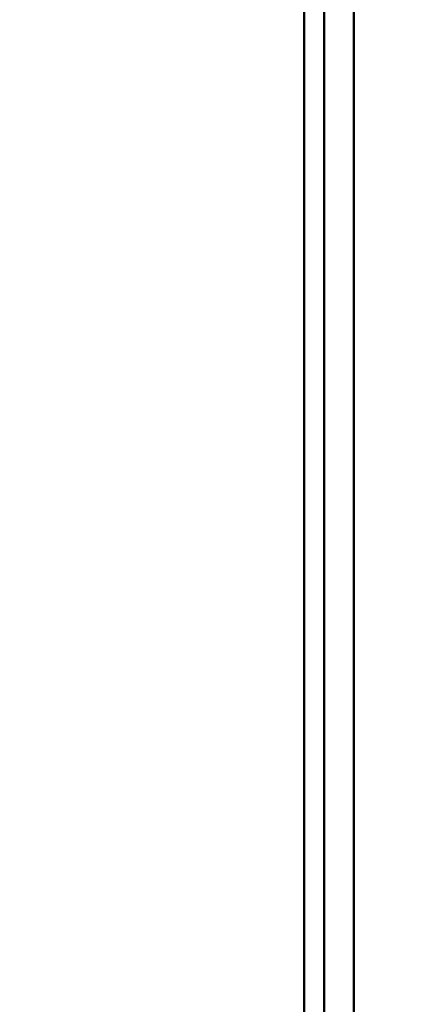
# Model space of a CAD drawing. Header units: millimetres. Extents: x 0 to 420, y 0 to 297.
# Tile 6 of 8: x 178 to 218, y 104 to 204. Entities that reach past the tile are written whole.
import ezdxf

# ---------------------------------------------------------------- set-up
doc = ezdxf.new("R2010")
doc.units = ezdxf.units.MM
doc.linetypes.add('K5LT_BASIC', pattern=[0])
doc.linetypes.add('K5LT_THIN', pattern=[0])
doc.layers.add('Системный слой', color=7, linetype='Continuous')
doc.styles.add('KDIMTEXTSTYLE', font='GOST_AU.SHX', dxfattribs={"width": 0.96, "oblique": 15, "height": 5})
doc.dimstyles.new('KDIMSTYLE (0.10)', dxfattribs={"dimtxt": 5, "dimasz": 1, "dimexe": 2, "dimexo": 0, "dimgap": 1, "dimtad": 1, "dimlfac": 10, "dimtxsty": 'KDIMTEXTSTYLE', "dimsah": 1, "dimcen": 0, "dimdle": 1, "dimadec": 0, "dimazin": 0, "dimtfac": 0.667, "dimtmove": 0, "dimatfit": 3, "dimfxl": 1, "dimtvp": 1, "dimtolj": 1, "dimtzin": 0, "dimarcsym": 0})

# ---------------------------------------------------------------- blocks, each defined once
blk = doc.blocks.new('KDIMARROW_03')
at = {"layer": 'Системный слой', "color": 0, "linetype": 'K5LT_THIN', "lineweight": 18}
for p, q in [((-1.061, -1.061), (1.061, 1.061)), ((0, 0), (-1, 0)), ((0, 0), (2, 0))]:
    blk.add_line(p, q, dxfattribs=at)

msp = doc.modelspace()

# ---------------------------------------------------------------- linework, layer by layer
at = {"layer": 'Системный слой', "color": 7, "linetype": 'K5LT_BASIC', "lineweight": 50}
for p, q in [((211.5356, 252.5958), (211.5356, 92.5958)), ((208.5356, 248.5958), (208.5356, 95.374)), ((206.5356, 96.374), (206.5356, 247.5958))]:
    msp.add_line(p, q, dxfattribs=at)

# ---------------------------------------------------------------- dimensions: what is measured, and where the dimension line sits
at = {"layer": 'Системный слой', "color": 7}
msp.add_linear_dim(base=(233.7678, 252.5958), p1=(211.5356, 92.5958), p2=(211.5356, 252.5958), angle=90, location=(233.7678, 172.5958), dimstyle='KDIMSTYLE (0.10)', override={"dimexo": 0, "dimpost": '\\H2.5;\\W0.965;\\Q0;<>', "dimblk1": 'KDIMARROW_03', "dimblk2": 'KDIMARROW_03', "dimse1": 0, "dimse2": 0, "dimclrt": 7, "dimtolj": 1}, dxfattribs=at).render()

doc.saveas('drawing.dxf')
